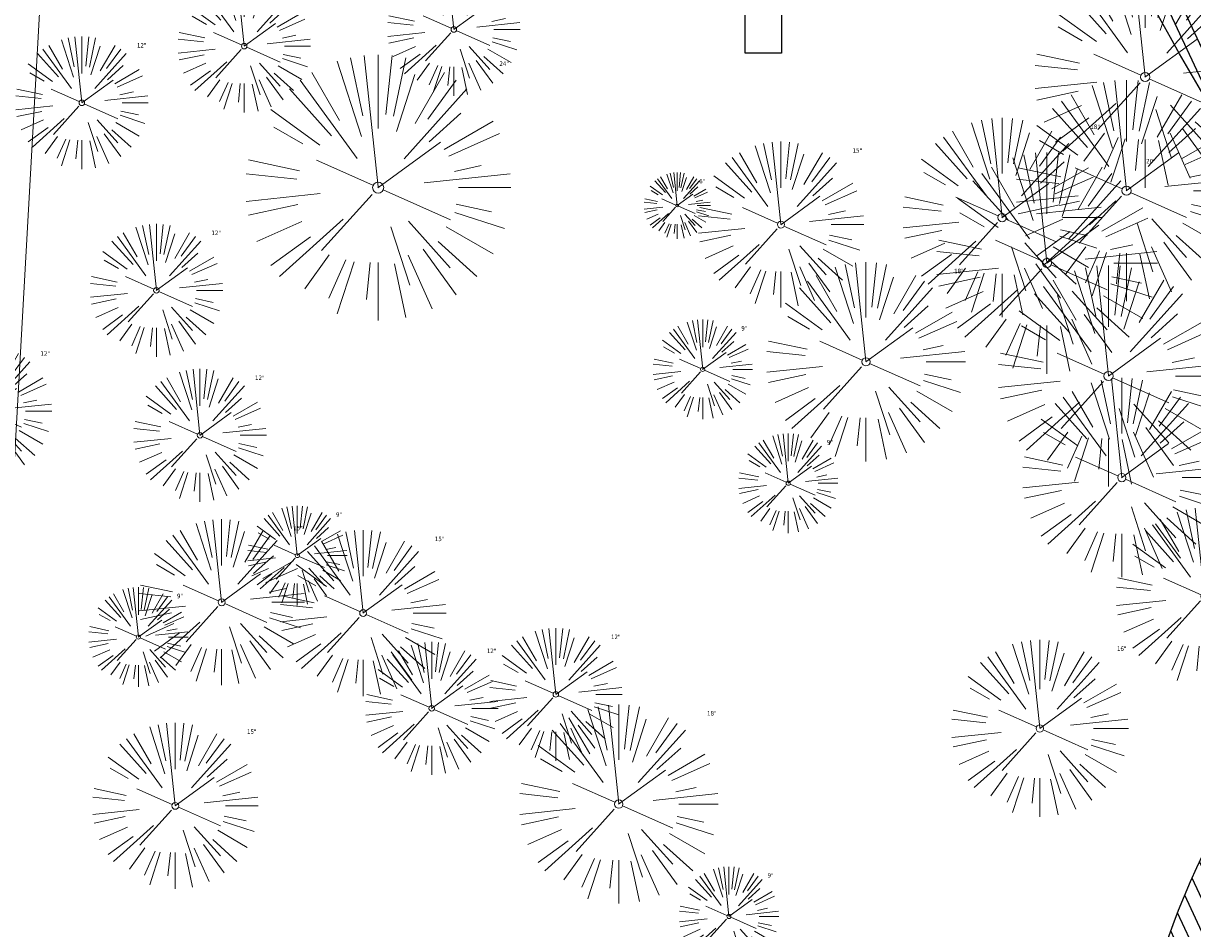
# Model space of a CAD drawing. Header units: feet. Extents: x 1134296 to 1140710, y 647902 to 649877.
# Tile 4 of 57: x 1134493 to 1134599, y 648402 to 648483. Entities that reach past the tile are written whole.
import ezdxf
from ezdxf.lldxf.tags import DXFTag

# ---------------------------------------------------------------- set-up
doc = ezdxf.new("R2010")
doc.units = ezdxf.units.FT
doc.header["$MEASUREMENT"] = 0
doc.linetypes.add('CENTER2', pattern=[1.125, 0.75, -0.125, 0.125, -0.125])
for name, color, linetype in [('C-PRKG-ASPH', 8, 'Continuous'), ('C-ROAD-ASPHALT', 1, 'Continuous'), ('C-ROAD-CNTR', 1, 'CENTER2'), ('C-UTIL-ELEC-MEP', 7, 'UGE (.5x)'), ('C-UTIL-WATER-MEP', 7, 'WATER (.5x)'), ('G-XREF', 7, 'Continuous')]:
    doc.layers.add(name, color=color, linetype=linetype)
for name, color, linetype, lineweight in [('V-SITE-VEGE', 55, 'Continuous', 18), ('V-SITE-VEGE-TEXT', 8, 'Continuous', 18), ('V-UTIL-POWR-LINE-UNDR', 8, 'EXIST_PROP POWER UNDERGROUND LINE 1', 15)]:
    doc.layers.add(name, color=color, linetype=linetype, lineweight=lineweight)
doc.styles.add('SEI-Dim & Leader', font='tahoma.ttf')
doc.styles.get("Standard").update_dxf_attribs({"font": 'arial.ttf'})
tags = doc.linetypes.add('EXIST_PROP POWER UNDERGROUND LINE 1', pattern='A,1.5,-0.2,["P-UG",Standard,S=0.08,R=0,X=-0.1,Y=-0.04],-0.3', length=2).pattern_tags.tags
tags[6] = DXFTag(74, 10)
tags = doc.linetypes.add('UGE (.5x)', pattern='A,0.75,-0.2,["UGE",Standard,S=0.08,R=0,X=-0.1,Y=-0.04],-0.2', length=1.15).pattern_tags.tags
tags[6] = DXFTag(74, 10)
tags = doc.linetypes.add('WATER (.5x)', pattern='A,0.75,-0.2,["W",Standard,S=0.08,R=0,X=-0.1,Y=-0.04],-0.05', length=1).pattern_tags.tags
tags[6] = DXFTag(74, 10)

# ---------------------------------------------------------------- blocks, each defined once
blk = doc.blocks.new('V-SITE-VEGE-Coniferious Tree 2')
at = {"color": 0, "linetype": 'ByBlock'}
for p, q in [((-0.0575, 0.2704), (-0.104, 0.4891)), ((-0.0003, 0.0026), (-0.0523, 0.4973)), ((0, 0.2219), (0, 0.5)), ((0.0289, 0.2753), (0.0522, 0.4973)), ((0.0572, 0.2693), (0.1039, 0.4891)), ((-0.0626, 0.1926), (-0.1545, 0.4755)), ((-0.0791, 0.1089), (-0.2939, 0.4045)), ((-0.146, 0.2528), (-0.25, 0.433)), ((0.0685, 0.211), (0.1382, 0.4256)), ((0.1391, 0.2411), (0.25, 0.433)), ((0.1869, 0.2573), (0.2939, 0.4045)), ((-0.1757, 0.1951), (-0.3346, 0.3716)), ((0.0978, 0.1086), (0.3345, 0.3716)), ((-0.2201, 0.1599), (-0.4046, 0.2939)), ((0.192, 0.1729), (0.3116, 0.2806)), ((-0.2844, 0.1642), (-0.3931, 0.227)), ((0.2488, 0.1436), (0.433, 0.25)), ((0.2659, 0.1184), (0.4568, 0.2034)), ((-0.0009, -0.0007), (0.235, 0.1707)), ((-0.2961, 0.0629), (-0.4891, 0.1039)), ((-0.0199, 0.0089), (-0.2319, 0.1032)), ((-0.306, 0.0322), (-0.4973, 0.0523)), ((0.1731, 0.0182), (0.4972, 0.0523)), ((0.2873, 0.0611), (0.3885, 0.0826)), ((0.3025, 0), (0.5, 0)), ((-0.2183, -0.0229), (-0.4973, -0.0523)), ((-0.023, -0.0255), (-0.2138, -0.2374)), ((0.0185, -0.0083), (0.272, -0.1211)), ((-0.3022, -0.0642), (-0.4891, -0.1039)), ((0.2936, -0.0624), (0.4274, -0.0908)), ((-0.2881, -0.1283), (-0.4568, -0.2034)), ((-0.132, -0.1189), (-0.3716, -0.3346)), ((0.1144, -0.1271), (0.2718, -0.3019)), ((0.2891, -0.094), (0.4755, -0.1545)), ((0.0478, -0.1473), (0.1192, -0.3671)), ((0.2555, -0.1475), (0.433, -0.25)), ((-0.2545, -0.1849), (-0.4046, -0.2939)), ((0.2254, -0.2029), (0.3716, -0.3346)), ((-0.1843, -0.2536), (-0.2767, -0.3808)), ((0.1131, -0.2541), (0.2033, -0.4568)), ((0.1689, -0.2325), (0.2939, -0.4045)), ((-0.1214, -0.2725), (-0.1856, -0.4168)), ((-0.091, -0.2799), (-0.1545, -0.4755)), ((-0.0297, -0.2818), (-0.0443, -0.4216)), ((0, -0.2818), (0, -0.5)), ((0.061, -0.2873), (0.1039, -0.4891))]:
    blk.add_line(p, q, dxfattribs=at)
blk.add_circle((0, 0), 0.0208)
blk = doc.blocks.new('C_XBASE-PACTOLA_02403811')
at = {"layer": 'V-UTIL-POWR-LINE-UNDR', "flags": 128}
blk.add_lwpolyline([(1134480.13, 648231.49), (1134495, 648496.17), (1134496.35, 648566.44), (1134464.63, 648641.53), (1134459.68, 648691.6), (1134473.79, 648747.28), (1134487.67, 648772.88), (1134492.62, 648802.57), (1134496.09, 648841.02), (1134500.8, 648860.32), (1134494.59, 648928.38), (1134495.61, 649027.12), (1134495.96, 649106.74), (1134599.22, 649131.5), (1134637.55, 649168.54), (1134656.34, 649214.88), (1134694.64, 649279.09), (1134746.48, 649319.73), (1134803.11, 649342.85), (1134848.62, 649349.48), (1134877.8, 649337.9), (1134908.97, 649315.13), (1134965.72, 649315.53), (1135021.66, 649297.83), (1135074.57, 649267.3), (1135109.81, 649210.95), (1135119.86, 649164.36), (1135144.6, 649102.15)], dxfattribs=at)
at = {"layer": 'V-SITE-VEGE', "rotation": 8.537736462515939e-07}
for p, xscale, yscale, zscale in [((1134531.79, 648482.83), 11.99985504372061, 11.99985504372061, 11.99985504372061), ((1134512.84, 648481.32), 11.99985504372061, 11.99985504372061, 11.99985504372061), ((1134498.16, 648476.2), 11.99985504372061, 11.99985504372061, 11.99985504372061), ((1134524.95, 648468.54), 23.99971008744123, 23.99971008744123, 23.99971008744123), ((1134551.98, 648466.91), 5.999927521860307, 5.999927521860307, 5.999927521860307), ((1134504.9, 648459.25), 11.99985504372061, 11.99985504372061, 11.99985504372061), ((1134489.44, 648448.34), 11.99985504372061, 11.99985504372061, 11.99985504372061), ((1134508.84, 648446.15), 11.99985504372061, 11.99985504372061, 11.99985504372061), ((1134599.66, 648431.6), 15.99980672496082, 15.99980672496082, 15.99980672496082), ((1134541.01, 648422.73), 11.99985504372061, 11.99985504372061, 11.99985504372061), ((1134584.77, 648419.66), 15.99980672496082, 15.99980672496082, 15.99980672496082), ((1134529.79, 648421.47), 11.99985504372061, 11.99985504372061, 11.99985504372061)]:
    blk.add_blockref('V-SITE-VEGE-Coniferious Tree 2', p, dxfattribs=dict(at, xscale=xscale, yscale=yscale, zscale=zscale))
at = {"layer": 'V-SITE-VEGE'}
for p, xscale, yscale, zscale in [((1134594.29, 648478.53), 19.99975840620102, 19.99975840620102, 19.99975840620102), ((1134592.6, 648468.26), 19.99975840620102, 19.99975840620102, 19.99975840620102), ((1134581.36, 648465.83), 17.99978256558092, 17.99978256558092, 17.99978256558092), ((1134561.36, 648465.19), 14.99981880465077, 14.99981880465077, 14.99981880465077), ((1134585.41, 648461.72), 19.99975840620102, 19.99975840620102, 19.99975840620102), ((1134569.05, 648452.79), 17.99978256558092, 17.99978256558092, 17.99978256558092), ((1134590.98, 648451.51), 19.99975840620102, 19.99975840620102, 19.99975840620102), ((1134554.29, 648452.11), 8.999891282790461, 8.999891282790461, 8.999891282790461), ((1134592.18, 648442.33), 17.99978256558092, 17.99978256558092, 17.99978256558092), ((1134562.02, 648441.82), 8.999891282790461, 8.999891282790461, 8.999891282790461), ((1134517.64, 648435.28), 8.999891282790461, 8.999891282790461, 8.999891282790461), ((1134510.8, 648431.06), 14.99981880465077, 14.99981880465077, 14.99981880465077), ((1134523.59, 648430.08), 14.99981880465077, 14.99981880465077, 14.99981880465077), ((1134503.27, 648427.92), 8.999891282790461, 8.999891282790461, 8.999891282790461), ((1134546.7, 648412.82), 17.99978256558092, 17.99978256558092, 17.99978256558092), ((1134506.61, 648412.66), 14.99981880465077, 14.99981880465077, 14.99981880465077), ((1134556.66, 648402.66), 8.999891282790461, 8.999891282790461, 8.999891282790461)]:
    blk.add_blockref('V-SITE-VEGE-Coniferious Tree 2', p, dxfattribs=dict(at, xscale=xscale, yscale=yscale, zscale=zscale))
at = {"layer": 'V-SITE-VEGE-TEXT', "char_height": 0.4, "attachment_point": 7, "style": 'SEI-Dim & Leader'}
for s, insert in [('12"', (1134503.14, 648481.2)), ('24"', (1134535.91, 648479.54)), ('18"', (1134589.34, 648473.83)), ('15"', (1134567.84, 648471.69)), ('20"', (1134594.38, 648470.72)), ('6"', (1134553.97, 648468.91)), ('12"', (1134509.88, 648464.25)), ('18"', (1134577.02, 648460.79)), ('9"', (1134557.78, 648455.61)), ('12"', (1134494.42, 648453.34)), ('12"', (1134513.82, 648451.15)), ('9"', (1134565.5, 648445.32)), ('9"', (1134521.13, 648438.78)), ('15"', (1134517.28, 648437.56)), ('15"', (1134530.07, 648436.58)), ('9"', (1134506.76, 648431.42)), ('12"', (1134546, 648427.73)), ('12"', (1134534.78, 648426.47)), ('16"', (1134591.74, 648426.66)), ('18"', (1134554.68, 648420.82)), ('15"', (1134513.09, 648419.16)), ('9"', (1134560.15, 648406.16))]:
    blk.add_mtext(s, dxfattribs=dict(at, insert=insert))
blk = doc.blocks.new('C_PBASE-PACTOLA_02403811')
at = {"layer": 'C-ROAD-ASPHALT'}
blk.add_lwpolyline([(1134633.65, 648994.15), (1134723.23, 649000.6, -0.300313), (1134907.7, 648897.02), (1134943.56, 648827.41, -0.242942), (1134943.47, 648735.65, -0.014482), (1134938.28, 648725.89), (1134902.77, 648660.9, -0.111237), (1134861.54, 648614.05), (1134757.48, 648538.57, 0.178397), (1134706.3, 648462.14, -0.47863), (1134656.99, 648438.88, -0.128153), (1134626.71, 648464.73), (1134623.06, 648469.96, -0.104209), (1134584.05, 648561.81), (1134566.4, 648651.59, -0.01381), (1134561.9, 648678.39), (1134552.83, 648743.38, -0.094333), (1134558.21, 648852.45), (1134566.77, 648887.84, -0.036442), (1134590.86, 648962.97, -0.28642)], format="xyb", close=True, dxfattribs=at)
blk.add_lwpolyline([(1134641.75, 648097.24, -0.047459), (1134675.31, 648187.21, 0.35336), (1134666.8, 648223.94, -0.106181), (1134644.2, 648251.03), (1134637.91, 648263.01), (1134624.34, 648241.53), (1134586.21, 648314.11), (1134596.83, 648319.69, 0.414214), (1134601.03, 648333.19), (1134601.03, 648333.19, -0.272199), (1134605.1, 648418.24), (1134606.84, 648420.9, -0.102173), (1134622.24, 648436.38, 0.468797), (1134623.09, 648444.02, -0.039414), (1134613.59, 648455.57), (1134609.94, 648460.8, -0.104209), (1134568.35, 648558.72), (1134550.7, 648648.51, -0.01381), (1134546.06, 648676.18), (1134536.98, 648741.16, -0.094333), (1134542.66, 648856.22), (1134551.22, 648891.6, -0.010799), (1134557.39, 648914.9)], format="xyb", dxfattribs=at)
at = {"layer": 'C-ROAD-CNTR', "flags": 128}
blk.add_lwpolyline([(1134682.82, 648422.25), (1134669.22, 648425.85, -0.177469), (1134620.15, 648460.15), (1134616.5, 648465.38, -0.104209), (1134576.2, 648560.26), (1134558.55, 648650.05, -0.01381), (1134553.98, 648677.28), (1134544.9, 648742.27, -0.094333), (1134550.43, 648854.34), (1134559, 648889.72, -0.142864), (1134712.37, 649156.83), (1134786.2, 649227.81, -0.041643), (1134812.01, 649248.79), (1134833.03, 649263.15, -0.265468), (1134926.96, 649270.71), (1134949.26, 649260.25, -0.036701), (1135013.16, 649224.33), (1135075.32, 649183.13, -0.302523), (1135105.39, 649111.58), (1135099.69, 649081.89, -0.049273), (1135094.1, 649063.04), (1135036.84, 648922.4, -0.009219), (1135029.58, 648905.45), (1134962.36, 648756.34, -0.019155), (1134945.3, 648722.05), (1134909.79, 648657.07, -0.111237), (1134866.24, 648607.57), (1134762.18, 648532.09, 0.322945), (1134716.4, 648393.22), (1134719.72, 648382.71, -0.171424), (1134715.29, 648249.56), (1134707.16, 648228.78, -0.022723), (1134688.71, 648187.28, 0.05045), (1134653.34, 648094.13)], format="xyb", dxfattribs=at)
at = {"layer": 'C-UTIL-ELEC-MEP'}
blk.add_lwpolyline([(1134558.12, 648489.01), (1134561.42, 648489.01), (1134561.42, 648480.68), (1134558.12, 648480.68)], close=True, dxfattribs=at)
at = {"layer": 'C-UTIL-WATER-MEP', "flags": 128}
for points in [[(1134713.29, 648416.24), (1134669.73, 648427.78, -0.177469), (1134621.79, 648461.3), (1134618.14, 648466.52, -0.104209), (1134578.16, 648560.65), (1134560.52, 648650.44, -0.01381), (1134555.96, 648677.56), (1134546.88, 648742.55, -0.094333), (1134552.38, 648853.87), (1134560.94, 648889.25, -0.142864), (1134713.76, 649155.39), (1134787.59, 649226.37, -0.041643), (1134813.13, 649247.14), (1134834.16, 649261.5, -0.265468), (1134926.11, 649268.9), (1134948.41, 649258.44, -0.036701), (1135012.06, 649222.67), (1135074.22, 649181.46, -0.302523), (1135103.43, 649111.96), (1135097.72, 649082.26, -0.049273), (1135092.25, 649063.79), (1135034.99, 648923.15, -0.009219), (1135027.76, 648906.27), (1134960.54, 648757.16, -0.019155), (1134943.55, 648723.01), (1134908.04, 648658.03, -0.111237), (1134865.06, 648609.19), (1134761.01, 648533.71, 0.157468), (1134714.97, 648470.68, 0.157468)], [(1134709.85, 648413.02), (1134668.71, 648423.91, -0.177469), (1134618.51, 648459.01), (1134614.86, 648464.23, -0.104209), (1134574.23, 648559.88), (1134556.59, 648649.67, -0.01381), (1134552, 648677.01), (1134542.92, 648741.99, -0.094333), (1134548.49, 648854.81), (1134557.05, 648890.19, -0.088923), (1134635.56, 649068.47, -0.076785)]]:
    blk.add_lwpolyline(points, format="xyb", dxfattribs=at)
blk = doc.blocks.new('C_PHTCH-PACTOLA_02403811')
at = {"layer": 'C-PRKG-ASPH'}
h = blk.add_hatch(dxfattribs=at)
h.set_pattern_fill('ANSI31', color=256, scale=10, angle=70)
edge = h.paths.add_edge_path(flags=16)
edge.add_arc((1135093.57, 648760.36), 542, 143.5704, 153.2664, ccw=False)
edge.add_arc((1135093.57, 648760.36), 542, 133.8743, 143.5704, ccw=False)
edge.add_line((1134717.92, 649151.06), (1134791.74, 649222.04))
edge.add_arc((1134924.81, 649083.64), 192, 124.3358, 133.8743, ccw=False)
edge.add_line((1134816.52, 649242.18), (1134837.54, 649256.54))
edge.add_arc((1134886.61, 649184.7), 87, 64.8666, 124.3358, ccw=False)
edge.add_line((1134923.57, 649263.47), (1134945.86, 649253.01))
edge.add_arc((1134736.9, 648807.59), 492, 56.4591, 64.8666, ccw=False)
edge.add_line((1135008.74, 649217.67), (1135070.9, 649176.46))
edge.add_arc((1135036.64, 649124.78), 62, -10.868, 56.4591, ccw=False)
edge.add_line((1135097.53, 649113.09), (1135091.83, 649083.4))
edge.add_arc((1135001.48, 649100.74), 92, 337.8486, 349.132, ccw=False)
edge.add_line((1135086.69, 649066.05), (1135029.44, 648925.41))
edge.add_arc((1134573.75, 649110.92), 492, 335.736, 337.8486, ccw=False)
edge.add_line((1135022.29, 648908.74), (1134970.11, 648792.98))
edge.add_line((1134970.11, 648792.98), (1134955.07, 648759.62))
edge.add_arc((1134506.53, 648961.81), 492, 331.3466, 335.736, ccw=False)
edge.add_line((1134938.28, 648725.89), (1134902.77, 648660.9))
edge.add_arc((1134778.16, 648728.99), 142, 305.9573, 331.3466, ccw=False)
edge.add_line((1134861.54, 648614.05), (1134757.48, 648538.57))
edge.add_arc((1134835.58, 648430.91), 133, 125.9573, 166.4172)
edge.add_arc((1134672.28, 648470.36), 35, 244.1086, 346.4172, ccw=False)
edge.add_arc((1134691.46, 648509.91), 78.96, 214.9055, 244.1168, ccw=False)
edge.add_line((1134626.71, 648464.73), (1134623.06, 648469.96))
edge.add_arc((1134821.51, 648608.47), 242, 191.1168, 214.9138, ccw=False)
edge.add_line((1134584.05, 648561.81), (1134566.4, 648651.59))
edge.add_arc((1135049.17, 648746.46), 492, 187.9519, 191.1168, ccw=False)
edge.add_line((1134561.9, 648678.39), (1134552.83, 648743.38))
edge.add_arc((1134842.02, 648783.77), 292, 166.3961, 187.9519, ccw=False)
edge.add_line((1134558.21, 648852.45), (1134566.77, 648887.84))
edge.add_arc((1135093.57, 648760.36), 542, 158.0478, 166.3961, ccw=False)
edge.add_arc((1135093.57, 648760.36), 542, 153.2664, 158.0478, ccw=False)
edge = h.paths.add_edge_path()
edge.add_line((1134664.93, 648091.02), (1134641.75, 648097.24))
edge.add_arc((1135131.44, 647965.88), 507, 154.1155, 164.9841, ccw=False)
edge.add_arc((1135131.44, 647965.88), 507, 153.4315, 154.1155, ccw=False)
edge.add_arc((1134241.51, 648410.91), 488, 333.4315, 338.6384)
edge.add_line((1134695.99, 648233.15), (1134704.11, 648253.93))
edge.add_arc((1134529.03, 648322.41), 188, 338.6384, 377.1955)
edge.add_arc((1134651.31, 648360.25), 60, 17.1955, 74.9727)
edge.add_line((1134666.86, 648418.2), (1134661.5, 648419.81))
edge.add_arc((1134691.49, 648509.95), 95, 223.9419, 251.5981, ccw=False)
edge.add_arc((1134691.54, 648509.98), 95.06, 214.9166, 223.9393, ccw=False)
edge.add_line((1134613.59, 648455.57), (1134609.94, 648460.8))
edge.add_arc((1134821.51, 648608.47), 258, 191.1168, 214.9138, ccw=False)
edge.add_line((1134568.35, 648558.72), (1134550.7, 648648.51))
edge.add_arc((1135049.17, 648746.46), 508, 187.9519, 191.1168, ccw=False)
edge.add_line((1134546.06, 648676.18), (1134536.98, 648741.16))
edge.add_arc((1134842.02, 648783.77), 308, 166.3961, 187.9519, ccw=False)
edge.add_line((1134542.66, 648856.22), (1134551.22, 648891.6))
edge.add_arc((1135093.57, 648760.36), 558, 163.9213, 166.3961, ccw=False)
edge.add_arc((1134538.18, 648920.44), 20, 343.9213, 402.7699)
edge.add_line((1134552.86, 648934.02), (1134533.45, 648955.01))
edge.add_arc((1135093.57, 648760.36), 592.98, 146.01874, 160.8371, ccw=False)
edge.add_line((1134601.86, 649091.79), (1134616.58, 649064.03))
edge.add_arc((1134621, 649066.38), 5, 207.9516, 327.0741)
edge.add_arc((1135093.57, 648760.36), 558, 133.8743, 147.0741, ccw=False)
edge.add_line((1134706.83, 649162.6), (1134780.65, 649233.58))
edge.add_arc((1134924.81, 649083.64), 208, 124.3358, 133.8743, ccw=False)
edge.add_line((1134807.49, 649255.39), (1134828.52, 649269.75))
edge.add_arc((1134886.61, 649184.7), 103, 64.8666, 124.3358, ccw=False)
edge.add_line((1134930.36, 649277.95), (1134952.66, 649267.49))
edge.add_arc((1134736.9, 648807.59), 508, 56.4591, 64.8666, ccw=False)
edge.add_line((1135017.58, 649231), (1135079.74, 649189.8))
edge.add_arc((1135036.64, 649124.78), 78, -10.868, 56.4591, ccw=False)
edge.add_line((1135113.25, 649110.08), (1135107.54, 649080.38))
edge.add_arc((1135001.48, 649100.74), 108, 337.8486, 349.132, ccw=False)
edge.add_line((1135101.51, 649060.02), (1135044.25, 648919.38))
edge.add_arc((1134573.75, 649110.92), 508, 335.736, 337.8486, ccw=False)
edge.add_line((1135036.87, 648902.16), (1134969.66, 648753.05))
edge.add_arc((1134506.53, 648961.81), 508, 331.3466, 335.736, ccw=False)
edge.add_line((1134952.32, 648718.22), (1134916.81, 648653.23))
edge.add_arc((1134778.16, 648728.99), 158, 305.9573, 331.3466, ccw=False)
edge.add_line((1134870.94, 648601.1), (1134766.88, 648525.62))
edge.add_arc((1134835.58, 648430.91), 117, 125.9573, 162.2649)
edge.add_arc((1134752.71, 648457.41), 30, 162.2649, 196.8024)
edge.add_arc((1134835.58, 648430.91), 113, 170.9217, 197.5477)
edge.add_line((1134727.84, 648396.84), (1134731.16, 648386.32))
edge.add_arc((1134529.03, 648322.41), 212, 11.3401, 17.5477, ccw=False)
edge.add_arc((1134529.06, 648322.4), 211.97, -20.6491, 11.3422, ccw=False)
edge.add_arc((1134759.87, 648235.31), 34.72, 159.1872, 239.4136)
edge.add_line((1134742.2, 648205.42), (1134709.51, 648185.7))
edge.add_line((1134709.51, 648185.7), (1134699, 648181.01))
edge.add_arc((1135131.44, 647965.88), 483, 153.5512, 164.9841)
h = blk.add_hatch(dxfattribs=at)
h.set_pattern_fill('ANSI31', color=256, scale=10, angle=70)
edge = h.paths.add_edge_path()
edge.add_arc((1134648.32, 648200.31), 30, 334.1155, 411.9609)
edge.add_arc((1134718.56, 648290.1), 84, 207.7169, 231.9609, ccw=False)
edge.add_line((1134644.2, 648251.03), (1134637.91, 648263.01))
edge.add_line((1134637.91, 648263.01), (1134624.34, 648241.53))
edge.add_line((1134624.34, 648241.53), (1134586.21, 648314.11))
edge.add_line((1134586.21, 648314.11), (1134596.83, 648319.69))
edge.add_arc((1134592.18, 648328.54), 10, 297.7169, 387.7169)
edge.add_arc((1134675.4, 648372.26), 84, 146.8092, 207.7169, ccw=False)
edge.add_line((1134605.1, 648418.24), (1134606.84, 648420.9))
edge.add_arc((1134652.03, 648391.34), 54, 123.4738, 146.8092, ccw=False)
edge.add_arc((1134619.49, 648440.55), 5, 303.4738, 403.9421)
edge.add_arc((1134691.49, 648509.95), 95, 223.9419, 251.5981)
edge.add_arc((1134652.03, 648391.34), 30, 71.5955, 146.8092)
edge.add_arc((1134675.67, 648372.32), 60.27, 143.9761, 207.6478)
edge.add_arc((1134631.13, 648349), 10, 207.7169, 297.7169)
edge.add_line((1134635.78, 648340.15), (1134646.41, 648345.73))
edge.add_line((1134646.41, 648345.73), (1134684.54, 648273.16))
edge.add_line((1134684.54, 648273.16), (1134659.15, 648274.17))
edge.add_line((1134659.15, 648274.17), (1134665.45, 648262.19))
edge.add_arc((1134718.56, 648290.1), 60, 207.7169, 228.7851)
edge.add_arc((1134688.91, 648256.25), 15, 228.7851, 338.6384)
edge.add_line((1134702.88, 648250.78), (1134695.99, 648233.15))
edge.add_arc((1134241.51, 648410.91), 488, 333.4315, 338.6384, ccw=False)
edge.add_arc((1135131.44, 647965.88), 507, 153.4315, 154.1155)

msp = doc.modelspace()

# ---------------------------------------------------------------- block references
at = {"layer": 'G-XREF'}
for name in ['C_PBASE-PACTOLA_02403811', 'C_XBASE-PACTOLA_02403811', 'C_PHTCH-PACTOLA_02403811']:
    msp.add_blockref(name, (0, 0), dxfattribs=at)

doc.saveas('drawing.dxf')
